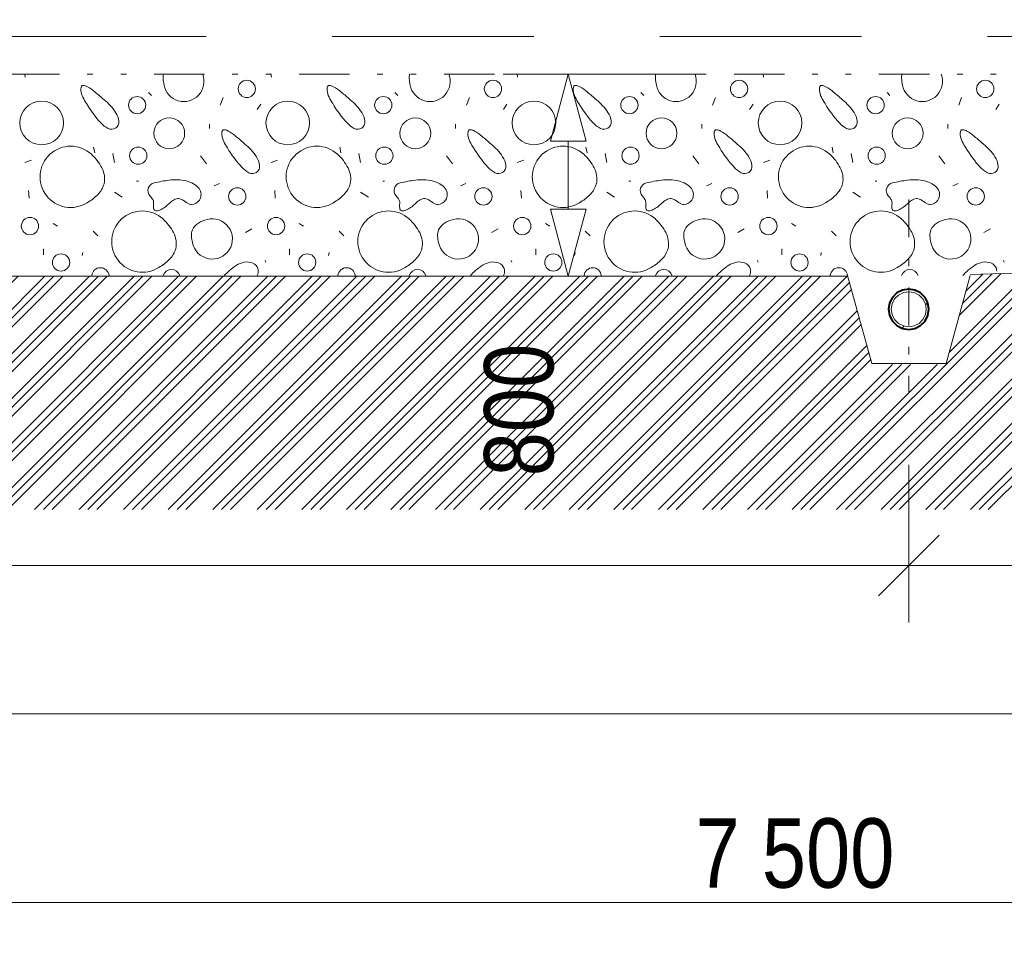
# Model space of a CAD drawing. Header units: millimetres. Extents: x -479461597 to -478645968, y -1101060132 to -1100898045.
# Tile 113 of 145: x -478958962 to -478955057, y -1101059430 to -1101055705. Entities that reach past the tile are written whole.
import ezdxf

# ---------------------------------------------------------------- set-up
doc = ezdxf.new("R2010")
doc.units = ezdxf.units.MM
doc.header["$MEASUREMENT"] = 0
for name, pattern in [('Wipeout_Contour', [1000, 0, -1000]), ('Čerchovaná S', [350, 150, -85, 30, -85]), ('Čerchovaná se dvěma tečkami', [575, 200, -110, 22.5, -110, 22.5, -110]), ('Čárkovaná L', [1300, 800, -500])]:
    doc.linetypes.add(name, pattern=pattern)
for name, color, linetype, lineweight in [('2D prvky - čary _Pero_č.__183', 7, 'Continuous', 20), ('Konstrukce - zaklady drenáž_Pero_č.__10', 7, 'Continuous', 40), ('Konstrukce - zaklady drenáž_Pero_č.__90', 250, 'Continuous', 13), ('Konstrukce - základy podsyp_Pero_č.__96', 124, 'Continuous', 13)]:
    doc.layers.add(name, color=color, linetype=linetype, lineweight=lineweight)
for name, color, linetype in [('Bourané_2D prvky - vyplně', 7, 'Continuous'), ('Bourané_Kóty - SP', 7, 'Continuous'), ('Konstrukce - zaklady drenáž', 7, 'Continuous'), ('Kóty - SP', 7, 'Continuous')]:
    doc.layers.add(name, color=color, linetype=linetype)
for name, color, linetype, lineweight, true_color in [('Bourané_2D prvky - vyplně_Pero_č.__40', 7, 'Continuous', 13, 0xc9ca94), ('Bourané_Konstrukce - základy výkop_Pero_č.__109', 7, 'Continuous', 13, 0x6da3d7), ('Bourané_Kóty - SP_Pero_č.__25', 7, 'Continuous', 13, 0x1a4f6e), ('Bourané_Kóty - SP_Pero_č.__45', 7, 'Continuous', 13, 0x1a4f6e), ('Bourané_Kóty - SP_Pero_č.__85', 7, 'Continuous', 13, 0x1a4f6e), ('Konstrukce - zaklady drenáž_Pero_č.__108', 7, 'Continuous', 13, 0x1a4f6e), ('Kóty - SP_Pero_č.__25', 7, 'Continuous', 13, 0x1a4f6e), ('Kóty - SP_Pero_č.__45', 7, 'Continuous', 13, 0x1a4f6e), ('Kóty - SP_Pero_č.__85', 7, 'Continuous', 13, 0x1a4f6e), ('Situace - terén HTU_Pero_č.__186', 7, 'Continuous', 20, 0x7b0011)]:
    doc.layers.add(name, color=color, linetype=linetype, lineweight=lineweight, true_color=true_color)
doc.styles.add('GENERATED_STYLE_5', font='txt')
doc.dimstyles.new('GENERATED_STYLE__1', dxfattribs={"dimtxt": 275, "dimasz": 228, "dimexe": 0.18, "dimexo": 400, "dimgap": 0.09, "dimtad": 1, "dimtih": 1, "dimtoh": 1, "dimdec": 0, "dimzin": 0, "dimdsep": 46, "dimtxsty": 'GENERATED_STYLE_5', "dimblk": 'ARROWHEAD_6', "dimblk1": 'ARROWHEAD_6', "dimblk2": 'ARROWHEAD_6', "dimcen": 0.09, "dimclrd": 256, "dimclre": 256, "dimclrt": 256, "dimazin": 0, "dimtfac": 1, "dimtdec": 4, "dimtmove": 0, "dimatfit": 3, "dimfxl": 1, "dimtolj": 1, "dimtzin": 0, "dimarcsym": 0})
doc.dimstyles.new('GENERATED_STYLE__8', dxfattribs={"dimtxt": 275, "dimasz": 261.25, "dimexe": 0.18, "dimexo": 100, "dimgap": 0.09, "dimtad": 1, "dimdec": 0, "dimzin": 0, "dimdsep": 46, "dimtxsty": 'GENERATED_STYLE_5', "dimblk": 'ARROWHEAD_4', "dimblk1": 'ARROWHEAD_4', "dimblk2": 'ARROWHEAD_4', "dimcen": 0.09, "dimclrd": 256, "dimclre": 256, "dimclrt": 256, "dimazin": 0, "dimtfac": 1, "dimtdec": 4, "dimtmove": 0, "dimatfit": 3, "dimfxl": 1, "dimtolj": 1, "dimtzin": 0, "dimarcsym": 0})

# ---------------------------------------------------------------- blocks, each defined once
blk = doc.blocks.new('*X114', base_point=(-479016584.6, -1101055471.5))
at = {"layer": 'Bourané_2D prvky - vyplně_Pero_č.__40', "color": 9, "linetype": 'Continuous', "lineweight": 13, "true_color": 0xc9ca94}
for p, q in [((-478958939.9, -1101055933.3), (-478958941.4, -1101055921.5)), ((-478957963.6, -1101055933.3), (-478957965.1, -1101055921.5)), ((-478956987.3, -1101055933.3), (-478956988.8, -1101055921.5)), ((-478956011, -1101055933.3), (-478956012.5, -1101055921.5)), ((-478958450.7, -1101055994.2), (-478958438.9, -1101056006)), ((-478957474.4, -1101055994.2), (-478957462.5, -1101056006)), ((-478956498.1, -1101055994.2), (-478956486.2, -1101056006)), ((-478955521.7, -1101055994.2), (-478955509.9, -1101056006)), ((-478958154.6, -1101056013.1), (-478958166.5, -1101056043.9)), ((-478957178.3, -1101056013.1), (-478957190.2, -1101056043.9)), ((-478956202, -1101056013.1), (-478956213.8, -1101056043.9)), ((-478955225.7, -1101056013.1), (-478955237.5, -1101056043.9)), ((-478958019.6, -1101056060.5), (-478958005.4, -1101056039.2)), ((-478957043.3, -1101056060.5), (-478957029.1, -1101056039.2)), ((-478956067, -1101056060.5), (-478956052.8, -1101056039.2)), ((-478955090.7, -1101056060.5), (-478955076.5, -1101056039.2)), ((-478958209.1, -1101056119.7), (-478958209.1, -1101056136.3)), ((-478957232.8, -1101056119.7), (-478957232.8, -1101056136.3)), ((-478956256.5, -1101056119.7), (-478956256.5, -1101056136.3)), ((-478955280.2, -1101056119.7), (-478955280.2, -1101056136.3)), ((-478958668.6, -1101056209.7), (-478958663.9, -1101056233.4)), ((-478957692.3, -1101056209.7), (-478957687.6, -1101056233.4)), ((-478956716, -1101056209.7), (-478956711.2, -1101056233.4)), ((-478955739.7, -1101056209.7), (-478955734.9, -1101056233.4)), ((-478958915, -1101056261.8), (-478958941, -1101056271.3)), ((-478958592.8, -1101056235.8), (-478958585.7, -1101056271.3)), ((-478958221, -1101056276), (-478958244.6, -1101056245.2)), ((-478957938.6, -1101056261.8), (-478957964.7, -1101056271.3)), ((-478957616.5, -1101056235.8), (-478957609.4, -1101056271.3)), ((-478957244.6, -1101056276), (-478957268.3, -1101056245.2)), ((-478956962.3, -1101056261.8), (-478956988.4, -1101056271.3)), ((-478956640.2, -1101056235.8), (-478956633.1, -1101056271.3)), ((-478956268.3, -1101056276), (-478956292, -1101056245.2)), ((-478955986, -1101056261.8), (-478956012, -1101056271.3)), ((-478955663.9, -1101056235.8), (-478955656.8, -1101056271.3)), ((-478955292, -1101056276), (-478955315.7, -1101056245.2)), ((-478958498.1, -1101056344.7), (-478958491, -1101056344.7)), ((-478957521.8, -1101056344.7), (-478957514.7, -1101056344.7)), ((-478956545.4, -1101056344.7), (-478956538.3, -1101056344.7)), ((-478955569.1, -1101056344.7), (-478955562, -1101056344.7)), ((-478958926.6, -1101056382.3), (-478958924.2, -1101056413.1)), ((-478958586, -1101056389.1), (-478958555.2, -1101056408)), ((-478958190.2, -1101056363.7), (-478958168.8, -1101056354.2)), ((-478957950.3, -1101056382.3), (-478957947.9, -1101056413.1)), ((-478957609.7, -1101056389.1), (-478957578.9, -1101056408)), ((-478957213.8, -1101056363.7), (-478957192.5, -1101056354.2)), ((-478956973.9, -1101056382.3), (-478956971.6, -1101056413.1)), ((-478956633.4, -1101056389.1), (-478956602.6, -1101056408)), ((-478956237.5, -1101056363.7), (-478956216.2, -1101056354.2)), ((-478955997.6, -1101056382.3), (-478955995.2, -1101056413.1)), ((-478955657.1, -1101056389.1), (-478955626.3, -1101056408)), ((-478955261.2, -1101056363.7), (-478955239.9, -1101056354.2)), ((-478958829, -1101056513.4), (-478958812.3, -1101056524.1)), ((-478958671, -1101056542.8), (-478958652, -1101056561.7)), ((-478958040.5, -1101056533.7), (-478958066.6, -1101056547.9)), ((-478957852.7, -1101056513.4), (-478957835.9, -1101056524.1)), ((-478957694.7, -1101056542.8), (-478957675.7, -1101056561.7)), ((-478957064.2, -1101056533.7), (-478957090.3, -1101056547.9)), ((-478956876.4, -1101056513.4), (-478956859.6, -1101056524.1)), ((-478956718.3, -1101056542.8), (-478956699.4, -1101056561.7)), ((-478956087.9, -1101056533.7), (-478956114, -1101056547.9)), ((-478955900.1, -1101056513.4), (-478955883.3, -1101056524.1)), ((-478955742, -1101056542.8), (-478955723.1, -1101056561.7)), ((-478955111.6, -1101056533.7), (-478955137.6, -1101056547.9)), ((-478958867.6, -1101056637.5), (-478958867.6, -1101056613.8)), ((-478957891.3, -1101056637.5), (-478957891.3, -1101056613.8)), ((-478956914.9, -1101056637.5), (-478956914.9, -1101056613.8)), ((-478955938.6, -1101056637.5), (-478955938.6, -1101056613.8)), ((-478958713.6, -1101056639.9), (-478958711.3, -1101056628.1)), ((-478957986, -1101056666), (-478957988.4, -1101056658.9)), ((-478957737.3, -1101056639.9), (-478957734.9, -1101056628.1)), ((-478957009.7, -1101056666), (-478957012.1, -1101056658.9)), ((-478956761, -1101056639.9), (-478956758.6, -1101056628.1)), ((-478956033.4, -1101056666), (-478956035.7, -1101056658.9)), ((-478955784.7, -1101056639.9), (-478955782.3, -1101056628.1)), ((-478955057, -1101056666), (-478955059.4, -1101056658.9))]:
    blk.add_line(p, q, dxfattribs=at)
for centre, radius in [((-478958060.9, -1101055979.2), 34.3), ((-478957084.6, -1101055979.2), 34.3), ((-478956108.3, -1101055979.2), 34.3), ((-478955132, -1101055979.2), 34.3), ((-478958874.7, -1101056114.2), 86.5), ((-478958495.9, -1101056043.7), 34.3), ((-478957898.4, -1101056114.2), 86.5), ((-478957519.6, -1101056043.7), 34.3), ((-478956922.1, -1101056114.2), 86.5), ((-478956543.3, -1101056043.7), 34.3), ((-478955945.8, -1101056114.2), 86.5), ((-478955567, -1101056043.7), 34.3), ((-478958368.7, -1101056155.2), 61.2), ((-478957392.4, -1101056155.2), 61.2), ((-478956416.1, -1101056155.2), 61.2), ((-478955439.8, -1101056155.2), 61.2), ((-478958491.7, -1101056244), 34.3), ((-478957515.4, -1101056244), 34.3), ((-478956539.1, -1101056244), 34.3), ((-478955562.8, -1101056244), 34.3), ((-478958098.7, -1101056405.7), 34.3), ((-478957122.4, -1101056405.7), 34.3), ((-478956146.1, -1101056405.7), 34.3), ((-478955169.8, -1101056405.7), 34.3), ((-478958921, -1101056523.1), 34.3), ((-478957944.7, -1101056523.1), 34.3), ((-478956968.3, -1101056523.1), 34.3), ((-478955992, -1101056523.1), 34.3), ((-478958797.8, -1101056667.4), 34.3), ((-478957821.5, -1101056667.4), 34.3), ((-478956845.2, -1101056667.4), 34.3), ((-478955868.8, -1101056667.4), 34.3)]:
    blk.add_circle(centre, radius, dxfattribs=at)
for centre, radius, start, end in [((-478958332.7, -1101055935.3), 60.4, 166.8265, 183.2347), ((-478958310.6, -1101055949.6), 79.9, 190.4282, 20.57), ((-478957356.4, -1101055935.3), 60.4, 166.8265, 183.2347), ((-478957334.3, -1101055949.6), 79.9, 190.4282, 20.57), ((-478956380.1, -1101055935.3), 60.4, 166.8265, 183.2347), ((-478956357.9, -1101055949.6), 79.9, 190.4282, 20.57), ((-478955403.7, -1101055935.3), 60.4, 166.8265, 183.2347), ((-478955381.6, -1101055949.6), 79.9, 190.4282, 20.57), ((-478958253.2, -1101055930.8), 140, 183.2095, 193.7302), ((-478957276.9, -1101055930.8), 140, 183.2095, 193.7302), ((-478956300.6, -1101055930.8), 140, 183.2095, 193.7302), ((-478955324.3, -1101055930.8), 140, 183.2095, 193.7302), ((-478958684.1, -1101055981), 35.1, 166.9916, 187.7906), ((-478958639.3, -1101055976.7), 80.1, 186.4296, 206.157), ((-478958706.2, -1101055976.1), 12.4, 144.5812, 165.7924), ((-478958709.8, -1101055973.7), 8.15, 116.4425, 143.7464), ((-478958709.3, -1101055975.3), 9.77, 91.5878, 115.1953), ((-478958709, -1101055983.4), 17.9, 76.2622, 91.634), ((-478958716.6, -1101056011.8), 47.3, 60.0923, 75.5611), ((-478958794.2, -1101056147.8), 203.9, 49.777, 60.2392), ((-478959249.8, -1101056713.5), 930.2, 47.9748, 50.8493), ((-478957707.8, -1101055981), 35.1, 166.9916, 187.7906), ((-478957663, -1101055976.7), 80.1, 186.4296, 206.157), ((-478957729.9, -1101055976.1), 12.4, 144.5812, 165.7924), ((-478957733.5, -1101055973.7), 8.15, 116.4425, 143.7464), ((-478957732.9, -1101055975.3), 9.77, 91.5878, 115.1953), ((-478957732.7, -1101055983.4), 17.9, 76.2622, 91.634), ((-478957740.2, -1101056011.8), 47.3, 60.0923, 75.5611), ((-478957817.9, -1101056147.8), 203.9, 49.777, 60.2392), ((-478958273.5, -1101056713.5), 930.2, 47.9748, 50.8493), ((-478956731.4, -1101055981), 35.1, 166.9916, 187.7906), ((-478956686.6, -1101055976.7), 80.1, 186.4296, 206.157), ((-478956753.6, -1101055976.1), 12.4, 144.5812, 165.7924), ((-478956757.1, -1101055973.7), 8.15, 116.4425, 143.7464), ((-478956756.6, -1101055975.3), 9.77, 91.5878, 115.1953), ((-478956756.4, -1101055983.4), 17.9, 76.2622, 91.634), ((-478956763.9, -1101056011.8), 47.3, 60.0923, 75.5611), ((-478956841.6, -1101056147.8), 203.9, 49.777, 60.2392), ((-478957297.2, -1101056713.5), 930.2, 47.9748, 50.8493), ((-478955755.1, -1101055981), 35.1, 166.9916, 187.7906), ((-478955710.3, -1101055976.7), 80.1, 186.4296, 206.157), ((-478955777.3, -1101055976.1), 12.4, 144.5812, 165.7924), ((-478955780.8, -1101055973.7), 8.15, 116.4425, 143.7464), ((-478955780.3, -1101055975.3), 9.77, 91.5878, 115.1953), ((-478955780.1, -1101055983.4), 17.9, 76.2622, 91.634), ((-478955787.6, -1101056011.8), 47.3, 60.0923, 75.5611), ((-478955865.2, -1101056147.8), 203.9, 49.777, 60.2392), ((-478956320.9, -1101056713.5), 930.2, 47.9748, 50.8493), ((-478958504.9, -1101055910), 230.1, 206.3304, 213.6244), ((-478958308, -1101055809.4), 450.4, 210.4057, 222.5965), ((-478958768.2, -1101056198), 225.2, 33.8343, 51.1866), ((-478957528.6, -1101055910), 230.1, 206.3304, 213.6244), ((-478957331.7, -1101055809.4), 450.4, 210.4057, 222.5965), ((-478957791.9, -1101056198), 225.2, 33.8343, 51.1866), ((-478956552.2, -1101055910), 230.1, 206.3304, 213.6244), ((-478956355.4, -1101055809.4), 450.4, 210.4057, 222.5965), ((-478956815.6, -1101056198), 225.2, 33.8343, 51.1866), ((-478955575.9, -1101055910), 230.1, 206.3304, 213.6244), ((-478955379.1, -1101055809.4), 450.4, 210.4057, 222.5965), ((-478955839.3, -1101056198), 225.2, 33.8343, 51.1866), ((-478958648.1, -1101056116), 79.8, 6.3813, 32.9796), ((-478957671.8, -1101056116), 79.8, 6.3813, 32.9796), ((-478956695.5, -1101056116), 79.8, 6.3813, 32.9796), ((-478955719.2, -1101056116), 79.8, 6.3813, 32.9796), ((-478958566.2, -1101056047.4), 99.3, 222.3712, 243.0633), ((-478958598.6, -1101056110.7), 30, 305.4921, 6.9034), ((-478957589.9, -1101056047.4), 99.3, 222.3712, 243.0633), ((-478957622.3, -1101056110.7), 30, 305.4921, 6.9034), ((-478956613.6, -1101056047.4), 99.3, 222.3712, 243.0633), ((-478956646, -1101056110.7), 30, 305.4921, 6.9034), ((-478955637.3, -1101056047.4), 99.3, 222.3712, 243.0633), ((-478955669.6, -1101056110.7), 30, 305.4921, 6.9034), ((-478958596.9, -1101056108.2), 31.2, 242.6052, 300.2402), ((-478958125.5, -1101056156.5), 35.1, 166.9916, 187.7906), ((-478958147.6, -1101056151.7), 12.4, 144.5812, 165.7924), ((-478958151.2, -1101056149.3), 8.15, 116.4425, 143.7464), ((-478958150.6, -1101056150.8), 9.77, 91.5878, 115.1953), ((-478958150.4, -1101056158.9), 17.9, 76.2622, 91.634), ((-478958157.9, -1101056187.3), 47.3, 60.0923, 75.5611), ((-478958235.6, -1101056323.4), 203.9, 49.777, 60.2392), ((-478957620.6, -1101056108.2), 31.2, 242.6052, 300.2402), ((-478957149.1, -1101056156.5), 35.1, 166.9916, 187.7906), ((-478957171.3, -1101056151.7), 12.4, 144.5812, 165.7924), ((-478957174.8, -1101056149.3), 8.15, 116.4425, 143.7464), ((-478957174.3, -1101056150.8), 9.77, 91.5878, 115.1953), ((-478957174.1, -1101056158.9), 17.9, 76.2622, 91.634), ((-478957181.6, -1101056187.3), 47.3, 60.0923, 75.5611), ((-478957259.2, -1101056323.4), 203.9, 49.777, 60.2392), ((-478956644.2, -1101056108.2), 31.2, 242.6052, 300.2402), ((-478956172.8, -1101056156.5), 35.1, 166.9916, 187.7906), ((-478956195, -1101056151.7), 12.4, 144.5812, 165.7924), ((-478956198.5, -1101056149.3), 8.15, 116.4425, 143.7464), ((-478956198, -1101056150.8), 9.77, 91.5878, 115.1953), ((-478956197.8, -1101056158.9), 17.9, 76.2622, 91.634), ((-478956205.3, -1101056187.3), 47.3, 60.0923, 75.5611), ((-478956282.9, -1101056323.4), 203.9, 49.777, 60.2392), ((-478955667.9, -1101056108.2), 31.2, 242.6052, 300.2402), ((-478955196.5, -1101056156.5), 35.1, 166.9916, 187.7906), ((-478955218.6, -1101056151.7), 12.4, 144.5812, 165.7924), ((-478955222.2, -1101056149.3), 8.15, 116.4425, 143.7464), ((-478955221.7, -1101056150.8), 9.77, 91.5878, 115.1953), ((-478955221.4, -1101056158.9), 17.9, 76.2622, 91.634), ((-478955229, -1101056187.3), 47.3, 60.0923, 75.5611), ((-478955306.6, -1101056323.4), 203.9, 49.777, 60.2392), ((-478958080.7, -1101056152.3), 80.1, 186.4296, 206.157), ((-478957946.3, -1101056085.5), 230.1, 206.3304, 213.6244), ((-478958691.2, -1101056889), 930.2, 47.9748, 50.8493), ((-478957104.3, -1101056152.3), 80.1, 186.4296, 206.157), ((-478956969.9, -1101056085.5), 230.1, 206.3304, 213.6244), ((-478957714.9, -1101056889), 930.2, 47.9748, 50.8493), ((-478956128, -1101056152.3), 80.1, 186.4296, 206.157), ((-478955993.6, -1101056085.5), 230.1, 206.3304, 213.6244), ((-478956738.6, -1101056889), 930.2, 47.9748, 50.8493), ((-478955151.7, -1101056152.3), 80.1, 186.4296, 206.157), ((-478955017.3, -1101056085.5), 230.1, 206.3304, 213.6244), ((-478955762.2, -1101056889), 930.2, 47.9748, 50.8493), ((-478958759.6, -1101056328), 121.6, 47.4454, 302.6151), ((-478957749.4, -1101055985), 450.4, 210.4057, 222.5965), ((-478958209.6, -1101056373.5), 225.2, 33.8343, 51.1866), ((-478957783.3, -1101056328), 121.6, 47.4454, 302.6151), ((-478956773.1, -1101055985), 450.4, 210.4057, 222.5965), ((-478957233.3, -1101056373.5), 225.2, 33.8343, 51.1866), ((-478956806.9, -1101056328), 121.6, 47.4454, 302.6151), ((-478955796.8, -1101055985), 450.4, 210.4057, 222.5965), ((-478956257, -1101056373.5), 225.2, 33.8343, 51.1866), ((-478955830.6, -1101056328), 121.6, 47.4454, 302.6151), ((-478954820.5, -1101055985), 450.4, 210.4057, 222.5965), ((-478955280.7, -1101056373.5), 225.2, 33.8343, 51.1866), ((-478958813.7, -1101056386), 201, 27.7394, 47.2569), ((-478958089.5, -1101056291.6), 79.8, 6.3813, 32.9796), ((-478957837.4, -1101056386), 201, 27.7394, 47.2569), ((-478957113.2, -1101056291.6), 79.8, 6.3813, 32.9796), ((-478956861.1, -1101056386), 201, 27.7394, 47.2569), ((-478956136.9, -1101056291.6), 79.8, 6.3813, 32.9796), ((-478955884.8, -1101056386), 201, 27.7394, 47.2569), ((-478955160.6, -1101056291.6), 79.8, 6.3813, 32.9796), ((-478958717.7, -1101056335.7), 92.5, 347.7666, 27.8507), ((-478958007.6, -1101056222.9), 99.3, 222.3712, 243.0633), ((-478958038.3, -1101056283.8), 31.2, 242.6052, 300.2402), ((-478958040, -1101056286.3), 30, 305.4921, 6.9034), ((-478957741.3, -1101056335.7), 92.5, 347.7666, 27.8507), ((-478957031.3, -1101056222.9), 99.3, 222.3712, 243.0633), ((-478957061.9, -1101056283.8), 31.2, 242.6052, 300.2402), ((-478957063.7, -1101056286.3), 30, 305.4921, 6.9034), ((-478956765, -1101056335.7), 92.5, 347.7666, 27.8507), ((-478956055, -1101056222.9), 99.3, 222.3712, 243.0633), ((-478956085.6, -1101056283.8), 31.2, 242.6052, 300.2402), ((-478956087.3, -1101056286.3), 30, 305.4921, 6.9034), ((-478955788.7, -1101056335.7), 92.5, 347.7666, 27.8507), ((-478955078.6, -1101056222.9), 99.3, 222.3712, 243.0633), ((-478955109.3, -1101056283.8), 31.2, 242.6052, 300.2402), ((-478955111, -1101056286.3), 30, 305.4921, 6.9034), ((-478958313.8, -1101056814.8), 476.8, 96.6259, 103.9434), ((-478958342.3, -1101056520.3), 181.1, 76.9848, 98.4191), ((-478958330.8, -1101056459.4), 119.2, 60.5831, 75.8236), ((-478957337.5, -1101056814.8), 476.8, 96.6259, 103.9434), ((-478957366, -1101056520.3), 181.1, 76.9848, 98.4191), ((-478957354.4, -1101056459.4), 119.2, 60.5831, 75.8236), ((-478956361.2, -1101056814.8), 476.8, 96.6259, 103.9434), ((-478956389.7, -1101056520.3), 181.1, 76.9848, 98.4191), ((-478956378.1, -1101056459.4), 119.2, 60.5831, 75.8236), ((-478955384.9, -1101056814.8), 476.8, 96.6259, 103.9434), ((-478955413.4, -1101056520.3), 181.1, 76.9848, 98.4191), ((-478955401.8, -1101056459.4), 119.2, 60.5831, 75.8236), ((-478958720.3, -1101056330.4), 96.3, 314.7779, 344.9961), ((-478958422, -1101056382.8), 31.5, 102.3324, 221.6658), ((-478958305.4, -1101056417), 69.8, 37.6475, 61.5974), ((-478958282.8, -1101056398.2), 40.4, 327.0376, 36.1209), ((-478957744, -1101056330.4), 96.3, 314.7779, 344.9961), ((-478957445.7, -1101056382.8), 31.5, 102.3324, 221.6658), ((-478957329.1, -1101056417), 69.8, 37.6475, 61.5974), ((-478957306.4, -1101056398.2), 40.4, 327.0376, 36.1209), ((-478956767.7, -1101056330.4), 96.3, 314.7779, 344.9961), ((-478956469.3, -1101056382.8), 31.5, 102.3324, 221.6658), ((-478956352.8, -1101056417), 69.8, 37.6475, 61.5974), ((-478956330.1, -1101056398.2), 40.4, 327.0376, 36.1209), ((-478955791.3, -1101056330.4), 96.3, 314.7779, 344.9961), ((-478955493, -1101056382.8), 31.5, 102.3324, 221.6658), ((-478955376.4, -1101056417), 69.8, 37.6475, 61.5974), ((-478955353.8, -1101056398.2), 40.4, 327.0376, 36.1209), ((-478958793.5, -1101056256.8), 200.1, 299.8029, 314.8134), ((-478958511.8, -1101056470.2), 93.8, 36.3442, 45.0506), ((-478958460.3, -1101056432.1), 29.8, 9.2485, 36.0448), ((-478958482.4, -1101056432.6), 51.7, 352.8034, 5.8388), ((-478958263.2, -1101056550), 157.3, 125.1766, 133.3696), ((-478958330.7, -1101056453.4), 39.5, 96.3875, 125.8548), ((-478958333.3, -1101056445.6), 31.5, 62.2902, 93.1672), ((-478958362.1, -1101056498.6), 91.8, 52.6959, 61.7729), ((-478958244.5, -1101056343.4), 102.9, 232.9934, 240.456), ((-478958279.5, -1101056401.6), 35.8, 269.5174, 328.7918), ((-478957817.2, -1101056256.8), 200.1, 299.8029, 314.8134), ((-478957535.5, -1101056470.2), 93.8, 36.3442, 45.0506), ((-478957484, -1101056432.1), 29.8, 9.2485, 36.0448), ((-478957506, -1101056432.6), 51.7, 352.8034, 5.8388), ((-478957286.9, -1101056550), 157.3, 125.1766, 133.3696), ((-478957354.4, -1101056453.4), 39.5, 96.3875, 125.8548), ((-478957357, -1101056445.6), 31.5, 62.2902, 93.1672), ((-478957385.8, -1101056498.6), 91.8, 52.6959, 61.7729), ((-478957268.2, -1101056343.4), 102.9, 232.9934, 240.456), ((-478957303.2, -1101056401.6), 35.8, 269.5174, 328.7918), ((-478956840.9, -1101056256.8), 200.1, 299.8029, 314.8134), ((-478956559.2, -1101056470.2), 93.8, 36.3442, 45.0506), ((-478956507.7, -1101056432.1), 29.8, 9.2485, 36.0448), ((-478956529.7, -1101056432.6), 51.7, 352.8034, 5.8388), ((-478956310.6, -1101056550), 157.3, 125.1766, 133.3696), ((-478956378, -1101056453.4), 39.5, 96.3875, 125.8548), ((-478956380.7, -1101056445.6), 31.5, 62.2902, 93.1672), ((-478956409.4, -1101056498.6), 91.8, 52.6959, 61.7729), ((-478956291.9, -1101056343.4), 102.9, 232.9934, 240.456), ((-478956326.8, -1101056401.6), 35.8, 269.5174, 328.7918), ((-478955864.6, -1101056256.8), 200.1, 299.8029, 314.8134), ((-478955582.9, -1101056470.2), 93.8, 36.3442, 45.0506), ((-478955531.4, -1101056432.1), 29.8, 9.2485, 36.0448), ((-478955553.4, -1101056432.6), 51.7, 352.8034, 5.8388), ((-478955334.3, -1101056550), 157.3, 125.1766, 133.3696), ((-478955401.7, -1101056453.4), 39.5, 96.3875, 125.8548), ((-478955404.4, -1101056445.6), 31.5, 62.2902, 93.1672), ((-478955433.1, -1101056498.6), 91.8, 52.6959, 61.7729), ((-478955315.5, -1101056343.4), 102.9, 232.9934, 240.456), ((-478955350.5, -1101056401.6), 35.8, 269.5174, 328.7918), ((-478958475.3, -1101056584.6), 121.6, 47.4454, 302.6151), ((-478958386.4, -1101056445.2), 45.1, 172.1101, 189.0874), ((-478958416.1, -1101056449.7), 15.1, 189.971, 219.9454), ((-478958419.7, -1101056452.2), 10.8, 222.4728, 257.5463), ((-478958418.3, -1101056444.5), 18.5, 258.5237, 281.5295), ((-478958422.2, -1101056422.9), 40.5, 280.7953, 293.5363), ((-478958461.1, -1101056344.4), 128.1, 295.4669, 314.5735), ((-478958277.9, -1101056401.9), 35.6, 240.8322, 267.0065), ((-478957499, -1101056584.6), 121.6, 47.4454, 302.6151), ((-478957410.1, -1101056445.2), 45.1, 172.1101, 189.0874), ((-478957439.7, -1101056449.7), 15.1, 189.971, 219.9454), ((-478957443.4, -1101056452.2), 10.8, 222.4728, 257.5463), ((-478957442, -1101056444.5), 18.5, 258.5237, 281.5295), ((-478957445.9, -1101056422.9), 40.5, 280.7953, 293.5363), ((-478957484.8, -1101056344.4), 128.1, 295.4669, 314.5735), ((-478957301.6, -1101056401.9), 35.6, 240.8322, 267.0065), ((-478956522.7, -1101056584.6), 121.6, 47.4454, 302.6151), ((-478956433.8, -1101056445.2), 45.1, 172.1101, 189.0874), ((-478956463.4, -1101056449.7), 15.1, 189.971, 219.9454), ((-478956467.1, -1101056452.2), 10.8, 222.4728, 257.5463), ((-478956465.7, -1101056444.5), 18.5, 258.5237, 281.5295), ((-478956469.6, -1101056422.9), 40.5, 280.7953, 293.5363), ((-478956508.5, -1101056344.4), 128.1, 295.4669, 314.5735), ((-478956325.3, -1101056401.9), 35.6, 240.8322, 267.0065), ((-478955546.4, -1101056584.6), 121.6, 47.4454, 302.6151), ((-478955457.5, -1101056445.2), 45.1, 172.1101, 189.0874), ((-478955487.1, -1101056449.7), 15.1, 189.971, 219.9454), ((-478955490.7, -1101056452.2), 10.8, 222.4728, 257.5463), ((-478955489.4, -1101056444.5), 18.5, 258.5237, 281.5295), ((-478955493.3, -1101056422.9), 40.5, 280.7953, 293.5363), ((-478955532.2, -1101056344.4), 128.1, 295.4669, 314.5735), ((-478955349, -1101056401.9), 35.6, 240.8322, 267.0065), ((-478958529.5, -1101056642.7), 201, 27.7394, 47.2569), ((-478958197.9, -1101056573.9), 79.9, 190.4282, 104.6294), ((-478958180.8, -1101056631.9), 140.5, 105.3821, 120.9077), ((-478957553.2, -1101056642.7), 201, 27.7394, 47.2569), ((-478957221.6, -1101056573.9), 79.9, 190.4282, 104.6294), ((-478957204.5, -1101056631.9), 140.5, 105.3821, 120.9077), ((-478956576.8, -1101056642.7), 201, 27.7394, 47.2569), ((-478956245.3, -1101056573.9), 79.9, 190.4282, 104.6294), ((-478956228.2, -1101056631.9), 140.5, 105.3821, 120.9077), ((-478955600.5, -1101056642.7), 201, 27.7394, 47.2569), ((-478955268.9, -1101056573.9), 79.9, 190.4282, 104.6294), ((-478955251.9, -1101056631.9), 140.5, 105.3821, 120.9077), ((-478958220, -1101056559.5), 60.4, 159.3574, 183.2347), ((-478958223.3, -1101056561.2), 57.9, 120.7918, 156.6671), ((-478957243.7, -1101056559.5), 60.4, 159.3574, 183.2347), ((-478957247, -1101056561.2), 57.9, 120.7918, 156.6671), ((-478956267.4, -1101056559.5), 60.4, 159.3574, 183.2347), ((-478956270.7, -1101056561.2), 57.9, 120.7918, 156.6671), ((-478955291, -1101056559.5), 60.4, 159.3574, 183.2347), ((-478955294.4, -1101056561.2), 57.9, 120.7918, 156.6671), ((-478958433.4, -1101056592.3), 92.5, 347.7666, 27.8507), ((-478958140.5, -1101056555.1), 140, 183.2095, 193.7302), ((-478957457.1, -1101056592.3), 92.5, 347.7666, 27.8507), ((-478957164.2, -1101056555.1), 140, 183.2095, 193.7302), ((-478956480.8, -1101056592.3), 92.5, 347.7666, 27.8507), ((-478956187.9, -1101056555.1), 140, 183.2095, 193.7302), ((-478955504.5, -1101056592.3), 92.5, 347.7666, 27.8507), ((-478955211.6, -1101056555.1), 140, 183.2095, 193.7302), ((-478958436, -1101056587), 96.3, 314.7779, 344.9961), ((-478957459.7, -1101056587), 96.3, 314.7779, 344.9961), ((-478956483.4, -1101056587), 96.3, 314.7779, 344.9961), ((-478955507.1, -1101056587), 96.3, 314.7779, 344.9961), ((-478958509.3, -1101056513.4), 200.1, 299.8029, 314.8134), ((-478957532.9, -1101056513.4), 200.1, 299.8029, 314.8134), ((-478956556.6, -1101056513.4), 200.1, 299.8029, 314.8134), ((-478955580.3, -1101056513.4), 200.1, 299.8029, 314.8134), ((-478958641.7, -1101056722.4), 34.3, 5.4624, 174.5455), ((-478958360, -1101056729.3), 34.3, 17.3762, 162.6317), ((-478957963.1, -1101056898.8), 259.5, 129.9016, 136.1617), ((-478957990.1, -1101056852.7), 207.1, 122.8427, 132.3696), ((-478958055.4, -1101056751.3), 86.5, 100.496, 122.8825), ((-478958060.1, -1101056725.7), 60.4, 68.6646, 100.5486), ((-478958051.4, -1101056703.5), 36.5, 19.3509, 68.7902), ((-478958051.5, -1101056702.2), 36.2, 341.8983, 17.4009), ((-478957665.4, -1101056722.4), 34.3, 5.5746, 174.4333), ((-478957383.7, -1101056729.3), 34.3, 17.4932, 162.5146), ((-478956986.8, -1101056898.8), 259.5, 129.9016, 136.1412), ((-478957013.8, -1101056852.7), 207.1, 122.8427, 132.3696), ((-478957079.1, -1101056751.3), 86.5, 100.496, 122.8825), ((-478957083.8, -1101056725.7), 60.4, 68.6646, 100.5486), ((-478957075, -1101056703.5), 36.5, 19.3509, 68.7902), ((-478957075.2, -1101056702.2), 36.2, 341.8983, 17.4009), ((-478956689.1, -1101056722.4), 34.3, 5.6868, 174.321), ((-478956407.3, -1101056729.3), 34.3, 17.6104, 162.3974), ((-478956010.5, -1101056898.8), 259.5, 129.9016, 136.1208), ((-478956037.4, -1101056852.7), 207.1, 122.8427, 132.3696), ((-478956102.8, -1101056751.3), 86.5, 100.496, 122.8825), ((-478956107.5, -1101056725.7), 60.4, 68.6646, 100.5486), ((-478956098.7, -1101056703.5), 36.5, 19.3509, 68.7902), ((-478956098.9, -1101056702.2), 36.2, 341.8983, 17.4009), ((-478955712.7, -1101056722.4), 34.3, 5.7991, 174.2087), ((-478955431, -1101056729.3), 34.3, 17.7276, 162.2802), ((-478955034.2, -1101056898.8), 259.5, 129.9016, 136.1003), ((-478955061.1, -1101056852.7), 207.1, 122.8427, 132.3696), ((-478955126.5, -1101056751.3), 86.5, 100.496, 122.8825), ((-478955131.2, -1101056725.7), 60.4, 68.6646, 100.5486), ((-478955122.4, -1101056703.5), 36.5, 19.3509, 68.7902), ((-478955122.6, -1101056702.2), 36.2, 0.3854, 17.4009), ((-478958082.2, -1101056691.2), 68.8, 336.1168, 341.1053), ((-478957105.9, -1101056691.2), 68.8, 336.1777, 341.1053), ((-478956129.5, -1101056691.2), 68.8, 336.2385, 341.1053)]:
    blk.add_arc(centre, radius, start, end, dxfattribs=at)
blk = doc.blocks.new('výplň_3_4', base_point=(-479016584.6, -1101055471.5))
at = {"color": 254, "linetype": 'Wipeout_Contour', "lineweight": 0, "ltscale": 8405097351.731508}
blk.add_wipeout([(-479029177.2, -1101056721.4), (-478991622, -1101056721.4), (-478955191.5, -1101056718.9), (-478954585.1, -1101056621.5), (-478954235.1, -1101056271.5), (-478954235.1, -1101055921.5), (-479029177.2, -1101055921.5)], dxfattribs=at).dxf.layer = 'Bourané_2D prvky - vyplně'
at = {"layer": 'Bourané_2D prvky - vyplně_Pero_č.__40', "color": 9, "linetype": 'Continuous', "lineweight": 13, "true_color": 0xc9ca94}
blk.add_blockref('*X114', (-479016584.6, -1101055471.5), dxfattribs=at)
blk = doc.blocks.new('Řez_33_4', base_point=(-479016584.6, -1101055471.5))
at = {"layer": 'Konstrukce - zaklady drenáž_Pero_č.__108', "linetype": 'Continuous', "lineweight": 13, "true_color": 0x1a4f6e}
h = blk.add_hatch(dxfattribs=at)
h.set_pattern_fill('Kov___ocel_0004', color=146, style=0, pattern_type=2)
h.set_pattern_definition([(45, (-479016584.6, -1101055471.5), (-159.099, 159.099), []), (45, (-479016637.63, -1101055418.46), (-159.099, 159.099), [])])
h.paths.add_polyline_path([(-478955515.5, -1101056852.6), (-478955511.6, -1101056877.3), (-478955500.2, -1101056899.6), (-478955482.5, -1101056917.3), (-478955460.2, -1101056928.7), (-478955435.5, -1101056932.6), (-478955410.8, -1101056928.7), (-478955388.5, -1101056917.3), (-478955370.8, -1101056899.6), (-478955359.4, -1101056877.3), (-478955355.5, -1101056852.6), (-478955359.4, -1101056827.9), (-478955370.8, -1101056805.6), (-478955388.5, -1101056787.9), (-478955410.8, -1101056776.5), (-478955435.5, -1101056772.6), (-478955460.2, -1101056776.5), (-478955482.5, -1101056787.9), (-478955500.2, -1101056805.6), (-478955511.6, -1101056827.9)])
h.paths.add_polyline_path([(-478955504.8, -1101056852.6), (-478955501.4, -1101056831.2), (-478955491.6, -1101056811.8), (-478955476.2, -1101056796.5), (-478955456.9, -1101056786.6), (-478955435.5, -1101056783.3), (-478955414.1, -1101056786.6), (-478955394.7, -1101056796.5), (-478955379.4, -1101056811.8), (-478955369.5, -1101056831.2), (-478955366.2, -1101056852.6), (-478955369.5, -1101056874), (-478955379.4, -1101056893.4), (-478955394.7, -1101056908.7), (-478955414.1, -1101056918.5), (-478955435.5, -1101056921.9), (-478955456.9, -1101056918.5), (-478955476.2, -1101056908.7), (-478955491.6, -1101056893.4), (-478955501.4, -1101056874)], flags=0)
at = {"layer": 'Konstrukce - zaklady drenáž_Pero_č.__10', "color": 7, "linetype": 'Continuous', "lineweight": 40, "flags": 128}
blk.add_lwpolyline([(-478955511.6, -1101056877.3), (-478955500.2, -1101056899.6), (-478955482.5, -1101056917.3), (-478955460.2, -1101056928.7), (-478955435.5, -1101056932.6), (-478955410.8, -1101056928.7), (-478955388.5, -1101056917.3), (-478955370.8, -1101056899.6), (-478955359.4, -1101056877.3), (-478955355.5, -1101056852.6), (-478955359.4, -1101056827.9), (-478955370.8, -1101056805.6), (-478955388.5, -1101056787.9), (-478955410.8, -1101056776.5), (-478955435.5, -1101056772.6), (-478955460.2, -1101056776.5), (-478955482.5, -1101056787.9), (-478955500.2, -1101056805.6), (-478955511.6, -1101056827.9), (-478955515.5, -1101056852.6)], close=True, dxfattribs=at)
at = {"layer": 'Konstrukce - zaklady drenáž_Pero_č.__90', "color": 250, "linetype": 'Continuous', "lineweight": 13, "flags": 128}
blk.add_lwpolyline([(-478955501.4, -1101056874), (-478955491.6, -1101056893.4), (-478955476.2, -1101056908.7), (-478955456.9, -1101056918.5), (-478955435.5, -1101056921.9), (-478955414.1, -1101056918.5), (-478955394.7, -1101056908.7), (-478955379.4, -1101056893.4), (-478955369.5, -1101056874), (-478955366.2, -1101056852.6), (-478955369.5, -1101056831.2), (-478955379.4, -1101056811.8), (-478955394.7, -1101056796.5), (-478955414.1, -1101056786.6), (-478955435.5, -1101056783.3), (-478955456.9, -1101056786.6), (-478955476.2, -1101056796.5), (-478955491.6, -1101056811.8), (-478955501.4, -1101056831.2), (-478955504.8, -1101056852.6)], close=True, dxfattribs=at)
blk = doc.blocks.new('*D148', base_point=(-479016584.6, -1101055471.5))
at = {"layer": 'Kóty - SP_Pero_č.__45', "color": 146, "linetype": 'Continuous', "lineweight": 13, "true_color": 0x1a4f6e}
for p, q in [((-479029125.5, -1101058336.4), (-479029365.5, -1101058576.4)), ((-478952255.1, -1101058576.4), (-478952015.1, -1101058336.4))]:
    blk.add_line(p, q, dxfattribs=at)
at = {"layer": 'Kóty - SP_Pero_č.__85', "color": 146, "linetype": 'Continuous', "lineweight": 13, "true_color": 0x1a4f6e}
for p, q in [((-478952135.1, -1101058681.4), (-478952135.1, -1101058056.4)), ((-479029245.5, -1101058856.4), (-479029245.5, -1101058231.4)), ((-479029425.5, -1101058456.4), (-479029245.5, -1101058456.4)), ((-479029245.5, -1101058456.4), (-478952135.1, -1101058456.4)), ((-478952135.1, -1101058456.4), (-478951955.1, -1101058456.4))]:
    blk.add_line(p, q, dxfattribs=at)
at = {"layer": 'Kóty - SP_Pero_č.__25', "color": 146, "lineweight": 13, "true_color": 0x1a4f6e, "insert": (-478991174.3, -1101058401.4), "char_height": 275, "attachment_point": 7, "style": 'GENERATED_STYLE_5'}
blk.add_mtext('\\A1;{\\pql;\\fArial Narrow|b0|i0|c238|p34;77\xa0110}', dxfattribs=at)
blk = doc.blocks.new('ARROWHEAD_6')
at = {"color": 0, "linetype": 'Continuous', "lineweight": 0}
for p, q in [((-0.5, -0.5), (0.5, 0.5)), ((0, 0), (-1, 0))]:
    blk.add_line(p, q, dxfattribs=at)
blk = doc.blocks.new('*D150', base_point=(-479016584.6, -1101055471.5))
at = {"layer": 'Kóty - SP_Pero_č.__45', "color": 146, "linetype": 'Continuous', "lineweight": 13, "true_color": 0x1a4f6e}
for p, q in [((-479027965.3, -1101057749), (-479028205.3, -1101057989)), ((-478991639.8, -1101057749), (-478991879.8, -1101057989))]:
    blk.add_line(p, q, dxfattribs=at)
at = {"layer": 'Kóty - SP_Pero_č.__85', "color": 146, "linetype": 'Continuous', "lineweight": 13, "true_color": 0x1a4f6e}
for p, q in [((-478991759.8, -1101058094), (-478991759.8, -1101057469)), ((-479028085.3, -1101057869), (-478991759.8, -1101057869)), ((-478991759.8, -1101057869), (-478955435.1, -1101057869))]:
    blk.add_line(p, q, dxfattribs=at)
at = {"layer": 'Kóty - SP_Pero_č.__25', "color": 146, "lineweight": 13, "true_color": 0x1a4f6e, "insert": (-479010406.6, -1101057814), "char_height": 275, "attachment_point": 7, "style": 'GENERATED_STYLE_5'}
blk.add_mtext('\\A1;{\\pql;\\fArial Narrow|b0|i0|c238|p34;36\xa0326}', dxfattribs=at)
blk = doc.blocks.new('*D151', base_point=(-479016584.6, -1101055471.5))
at = {"layer": 'Kóty - SP_Pero_č.__45', "color": 146, "linetype": 'Continuous', "lineweight": 13, "true_color": 0x1a4f6e}
for p, q in [((-478991639.8, -1101057749), (-478991879.8, -1101057989)), ((-478955315.1, -1101057749), (-478955555.1, -1101057989))]:
    blk.add_line(p, q, dxfattribs=at)
at = {"layer": 'Kóty - SP_Pero_č.__85', "color": 146, "linetype": 'Continuous', "lineweight": 13, "true_color": 0x1a4f6e}
blk.add_line((-478991759.8, -1101057869), (-478955435.1, -1101057869), dxfattribs=at)
at = {"layer": 'Kóty - SP_Pero_č.__25', "color": 146, "lineweight": 13, "true_color": 0x1a4f6e, "insert": (-478974081.4, -1101057814), "char_height": 275, "attachment_point": 7, "style": 'GENERATED_STYLE_5'}
blk.add_mtext('\\A1;{\\pql;\\fArial Narrow|b0|i0|c238|p34;36\xa0325}', dxfattribs=at)
blk = doc.blocks.new('*D152', base_point=(-479016584.6, -1101055471.5))
at = {"layer": 'Kóty - SP_Pero_č.__45', "color": 146, "linetype": 'Continuous', "lineweight": 13, "true_color": 0x1a4f6e}
for p, q in [((-478955315.1, -1101057749), (-478955555.1, -1101057989)), ((-478952255.1, -1101057989), (-478952015.1, -1101057749))]:
    blk.add_line(p, q, dxfattribs=at)
at = {"layer": 'Kóty - SP_Pero_č.__85', "color": 146, "linetype": 'Continuous', "lineweight": 13, "true_color": 0x1a4f6e}
for p, q in [((-478955435.1, -1101058094), (-478955435.1, -1101057469)), ((-478952135.1, -1101058094), (-478952135.1, -1101057469)), ((-478991759.8, -1101057869), (-478955435.1, -1101057869)), ((-478955435.1, -1101057869), (-478952135.1, -1101057869)), ((-478952135.1, -1101057869), (-478951955.1, -1101057869))]:
    blk.add_line(p, q, dxfattribs=at)
at = {"layer": 'Kóty - SP_Pero_č.__25', "color": 146, "lineweight": 13, "true_color": 0x1a4f6e, "insert": (-478954181.1, -1101057814), "char_height": 275, "attachment_point": 7, "style": 'GENERATED_STYLE_5'}
blk.add_mtext('\\A1;{\\pql;\\fArial Narrow|b0|i0|c238|p34;3\xa0300}', dxfattribs=at)
blk = doc.blocks.new('*D153', base_point=(-479016584.6, -1101055471.5))
at = {"layer": 'Bourané_Kóty - SP_Pero_č.__45', "color": 146, "linetype": 'Continuous', "lineweight": 13, "true_color": 0x1a4f6e}
for p, q in [((-478956785.8, -1101055921.5), (-478956857, -1101056187.1)), ((-478956785.8, -1101055921.5), (-478956714.7, -1101056187.1)), ((-478956714.7, -1101056187.1), (-478956857, -1101056187.1)), ((-478956785.8, -1101056721.4), (-478956857, -1101056455.8)), ((-478956857, -1101056455.8), (-478956714.7, -1101056455.8)), ((-478956785.8, -1101056721.4), (-478956714.7, -1101056455.8))]:
    blk.add_line(p, q, dxfattribs=at)
at = {"layer": 'Bourané_Kóty - SP_Pero_č.__85', "color": 146, "linetype": 'Continuous', "lineweight": 13, "true_color": 0x1a4f6e}
for p, q in [((-478956246.2, -1101055921.5), (-478957043.6, -1101055921.5)), ((-478956785.8, -1101056455.8), (-478956785.8, -1101056187.1)), ((-478956203.3, -1101056721.4), (-478957043.6, -1101056721.4))]:
    blk.add_line(p, q, dxfattribs=at)
at = {"layer": 'Bourané_Kóty - SP_Pero_č.__25', "color": 146, "lineweight": 13, "true_color": 0x1a4f6e, "insert": (-478956840.8, -1101057515.1), "char_height": 275, "attachment_point": 7, "rotation": 90, "style": 'GENERATED_STYLE_5'}
blk.add_mtext('\\A1;{\\pql;\\fArial Narrow|b0|i0|c238|p34;800}', dxfattribs=at)
blk = doc.blocks.new('ARROWHEAD_4')
at = {"color": 0, "linetype": 'Continuous', "lineweight": 0}
blk.add_line((0, 0), (-1, 0), dxfattribs=at)
at = {"color": 0, "linetype": 'Continuous', "lineweight": 0, "flags": 128}
blk.add_lwpolyline([(-1, 0.2679), (0, 0), (-1, -0.2679)], close=True, dxfattribs=at)
blk = doc.blocks.new('*D159', base_point=(-479016584.6, -1101055471.5))
at = {"layer": 'Kóty - SP_Pero_č.__45', "color": 146, "linetype": 'Continuous', "lineweight": 13, "true_color": 0x1a4f6e}
for p, q in [((-478959514.6, -1101059084.7), (-478959754.6, -1101059324.7)), ((-478952255.1, -1101059324.7), (-478952015.1, -1101059084.7))]:
    blk.add_line(p, q, dxfattribs=at)
at = {"layer": 'Kóty - SP_Pero_č.__85', "color": 146, "linetype": 'Continuous', "lineweight": 13, "true_color": 0x1a4f6e}
for p, q in [((-478959634.6, -1101059429.7), (-478959634.6, -1101058804.7)), ((-478952135.1, -1101059429.7), (-478952135.1, -1101058804.7)), ((-478959814.6, -1101059204.7), (-478959634.6, -1101059204.7)), ((-478959634.6, -1101059204.7), (-478952135.1, -1101059204.7)), ((-478952135.1, -1101059204.7), (-478951955.1, -1101059204.7))]:
    blk.add_line(p, q, dxfattribs=at)
at = {"layer": 'Kóty - SP_Pero_č.__25', "color": 146, "lineweight": 13, "true_color": 0x1a4f6e, "insert": (-478956280.9, -1101059149.7), "char_height": 275, "attachment_point": 7, "style": 'GENERATED_STYLE_5'}
blk.add_mtext('\\A1;{\\pql;\\fArial Narrow|b0|i0|c238|p34;7\xa0500}', dxfattribs=at)

msp = doc.modelspace()

# ---------------------------------------------------------------- block references
at = {"layer": 'Bourané_2D prvky - vyplně_Pero_č.__40', "color": 9, "linetype": 'Continuous', "lineweight": 13, "true_color": 0xc9ca94}
msp.add_blockref('výplň_3_4', (-479016584.6, -1101055471.5), dxfattribs=at)

# ---------------------------------------------------------------- next in the draw order: wipeouts: each hides what was drawn before it
at = {"color": 254, "linetype": 'Wipeout_Contour', "lineweight": 0, "ltscale": 26416046955.85198}
msp.add_wipeout([(-479029245.6, -1101056721.4), (-479028326.9, -1101056724.1), (-479028232.2, -1101057068.5), (-479028085.4, -1101057068.5), (-479027937.9, -1101057068.5), (-479027843.6, -1101056725.6), (-478992001.4, -1101056723.5), (-478991905.9, -1101057071), (-478991608, -1101057071), (-478991512.4, -1101056723.4), (-478955677.4, -1101056721.4), (-478955582.7, -1101057071.5), (-478955424.3, -1101057071.5), (-478955288.5, -1101057071.5), (-478955190.8, -1101056714.9), (-478952675.9, -1101056637.8), (-478952135.1, -1101056621.5), (-478952135.1, -1101055771.5), (-478951119.9, -1101054324.9), (-478943743.3, -1101054992.4), (-478943743.5, -1101057647.8), (-479029245.7, -1101057641.8)], dxfattribs=at).dxf.layer = 'Bourané_2D prvky - vyplně'

# ---------------------------------------------------------------- next in the draw order: hatches: boundary and pattern name
at = {"layer": 'Bourané_2D prvky - vyplně_Pero_č.__40', "linetype": 'Continuous', "lineweight": 13, "true_color": 0xc9ca94}
h = msp.add_hatch(dxfattribs=at)
h.set_pattern_fill('Zemina___původní_0004', color=9, style=0, pattern_type=2)
h.set_pattern_definition([(45, (-479016584.6, -1101055471.49), (-88.38835, 88.38835), []), (45, (-479016602.28, -1101055453.82), (-88.38835, 88.38835), []), (45, (-479016619.95, -1101055436.14), (-88.38835, 88.38835), [])])
h.paths.add_polyline_path([(-479029245.6, -1101056721.4), (-479028326.9, -1101056724.1), (-479028232.2, -1101057068.5), (-479028085.4, -1101057068.5), (-479027937.9, -1101057068.5), (-479027843.6, -1101056725.6), (-478992001.4, -1101056723.5), (-478991905.9, -1101057071), (-478991608, -1101057071), (-478991512.4, -1101056723.4), (-478955677.4, -1101056721.4), (-478955582.7, -1101057071.5), (-478955424.3, -1101057071.5), (-478955288.5, -1101057071.5), (-478955190.8, -1101056714.9), (-478952675.9, -1101056637.8), (-478952135.1, -1101056621.5), (-478952135.1, -1101055771.5), (-478951119.9, -1101054324.9), (-478943743.3, -1101054992.4), (-478943743.5, -1101057647.8), (-479029245.7, -1101057641.8)])

# ---------------------------------------------------------------- next in the draw order: linework, layer by layer
at = {"layer": '2D prvky - čary _Pero_č.__183', "color": 7, "linetype": 'Čerchovaná S', "lineweight": 20}
msp.add_line((-478955435.2, -1101056417.2), (-478955435.1, -1101057180), dxfattribs=at)
at = {"layer": 'Bourané_Konstrukce - základy výkop_Pero_č.__109', "color": 153, "linetype": 'Continuous', "lineweight": 13, "true_color": 0x6da3d7}
for p, q in [((-478952135.1, -1101056621.5), (-478955190.8, -1101056714.9)), ((-478955677.4, -1101056721.4), (-479029245.6, -1101056721.4)), ((-478955581.9, -1101057068.5), (-478955678.1, -1101056718.9)), ((-478955287.7, -1101057068.5), (-478955191.5, -1101056718.9)), ((-478955581.9, -1101057068.5), (-478955287.7, -1101057068.5))]:
    msp.add_line(p, q, dxfattribs=at)
at = {"layer": 'Konstrukce - základy podsyp_Pero_č.__96', "color": 124, "linetype": 'Čerchovaná se dvěma tečkami', "lineweight": 13}
msp.add_line((-479029153.6, -1101055921.5), (-478954203.1, -1101055921.5), dxfattribs=at)
at = {"layer": 'Situace - terén HTU_Pero_č.__186', "color": 246, "linetype": 'Čárkovaná L', "lineweight": 20, "true_color": 0x7b0011}
msp.add_line((-479029222.6, -1101055771.5), (-478952135.1, -1101055771.5), dxfattribs=at)

# ---------------------------------------------------------------- next in the draw order: block references
at = {"layer": 'Konstrukce - zaklady drenáž', "lineweight": 0}
msp.add_blockref('Řez_33_4', (-479016584.6, -1101055471.5), dxfattribs=at)

# ---------------------------------------------------------------- next in the draw order: dimensions: what is measured, and where the dimension line sits
at = {"layer": 'Bourané_Kóty - SP', "color": 146, "linetype": 'Continuous', "lineweight": 13, "true_color": 0x1a4f6e}
dim = msp.add_linear_dim(base=(-478956785.8, -1101055921.5), p1=(-478956103.3, -1101056721.4), p2=(-478956146.2, -1101055921.5), angle=90, dimstyle='GENERATED_STYLE__8', dxfattribs=at)
dim.commit()
dim.dimension.update_dxf_attribs({"geometry": '*D153', "text_midpoint": (-478956978.3, -1101057200.6), "dimtype": 160, "text_rotation": 90})
at = {"layer": 'Kóty - SP', "color": 146, "linetype": 'Continuous', "lineweight": 13, "true_color": 0x1a4f6e}
for base, p1, p2, picture, middle in [((-478952135.1, -1101058456.4), (-479029245.5, -1101058760.3), (-478952135.1, -1101055771.5), '*D148', (-478990597.1, -1101058263.9)), ((-478952135.1, -1101057869), (-478955435.1, -1101057180), (-478952135.1, -1101055771.5), '*D152', (-478953708.7, -1101057676.5)), ((-478991759.7659, -1101057869.0395), (-479028085.3466, -1101057179.9707), (-478991759.7659, -1101057181.8158), '*D150', (-479009829.3808, -1101057676.5395)), ((-478955435.1, -1101057869), (-478991759.8, -1101057181.8), (-478955435.1, -1101057180), '*D151', (-478973504.3, -1101057676.5)), ((-478952135.098, -1101059204.6851), (-478959634.5994, -1101058003.3319), (-478952135.098, -1101057254.9996), '*D159', (-478955808.4964, -1101059012.1851))]:
    dim = msp.add_linear_dim(base=base, p1=p1, p2=p2, dimstyle='GENERATED_STYLE__1', dxfattribs=at)
    dim.commit()
    dim.dimension.update_dxf_attribs({"geometry": picture, "text_midpoint": middle, "dimtype": 160})

doc.saveas('drawing.dxf')
